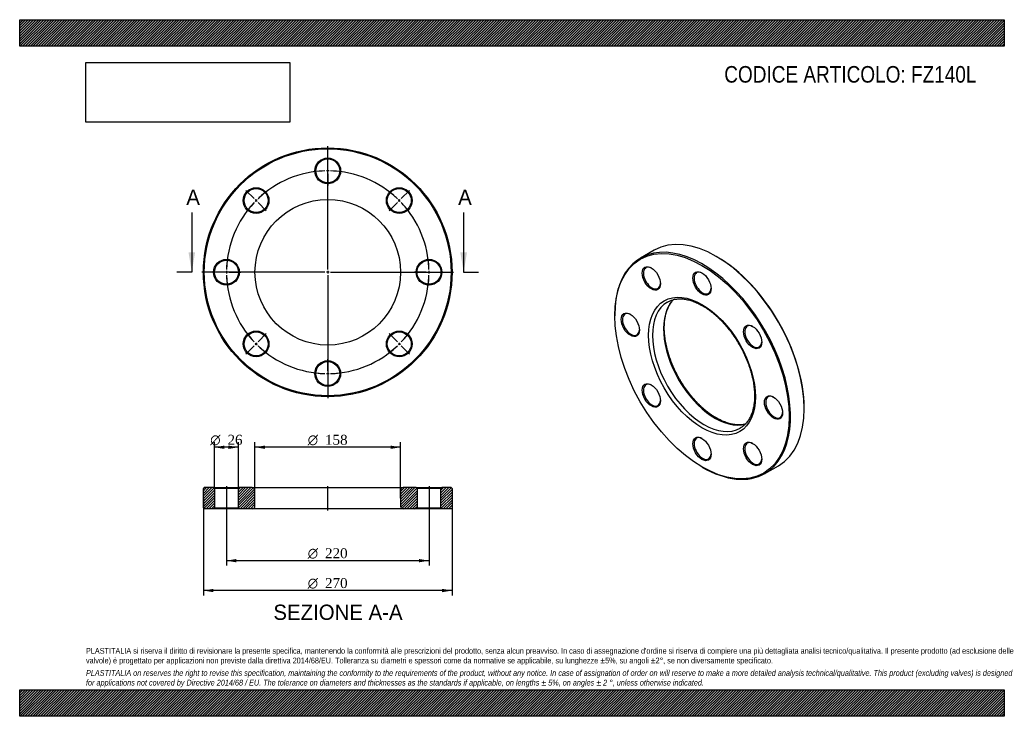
# Model space of a CAD drawing. Header units: millimetres. Extents: x 0 to 1069, y 0 to 756.
import ezdxf
from ezdxf.enums import TextEntityAlignment as Align
from ezdxf.lldxf.tags import DXFTag

# ---------------------------------------------------------------- set-up
doc = ezdxf.new("R2010")
doc.units = ezdxf.units.MM
doc.header["$LTSCALE"] = 3.6
for name, color, linetype in [('Default', 7, 'Continuous'), ('DV2_Default', 7, 'Continuous'), ('DV3_Default', 7, 'Continuous'), ('FZ140L', 7, 'Continuous')]:
    doc.layers.add(name, color=color, linetype=linetype)
doc.styles.add('SEACAD_Solid_Edge_ANSI', font='seans.ttf')
doc.styles.add('SEACAD_Solid_Edge_ANSI1_Symbols', font='semeca1.ttf')
doc.styles.add('SEACAD_Times_New_Roman', font='times.ttf')
tags = doc.linetypes.add('CENTER2', pattern=[28.575, 19.05, -3.175, 3.175, -3.175]).pattern_tags.tags
tags[10:11] = [DXFTag(74, 4), DXFTag(75, 0), DXFTag(340, '0'), DXFTag(46, 0.0), DXFTag(50, 0.0), DXFTag(44, 0.0), DXFTag(45, 0.0)]
tags[8:9] = [DXFTag(74, 4), DXFTag(75, 0), DXFTag(340, '0'), DXFTag(46, 0.0), DXFTag(50, 0.0), DXFTag(44, 0.0), DXFTag(45, 0.0)]
tags[6:7] = [DXFTag(74, 4), DXFTag(75, 0), DXFTag(340, '0'), DXFTag(46, 0.0), DXFTag(50, 0.0), DXFTag(44, 0.0), DXFTag(45, 0.0)]
tags[4:5] = [DXFTag(74, 4), DXFTag(75, 0), DXFTag(340, '0'), DXFTag(46, 0.0), DXFTag(50, 0.0), DXFTag(44, 0.0), DXFTag(45, 0.0)]
picture_1 = doc.add_image_def('image1.jpg', size_in_pixel=(4302, 1260))

# ---------------------------------------------------------------- blocks, each defined once
blk = doc.blocks.new('SE')
at = {"layer": 'FZ140L', "color": 7, "linetype": 'Continuous'}
for p, q in [((688.9, 505.9), (674.1, 497.3)), ((757.1, 498.8), (756.4, 499.2)), ((646.1, 435.5), (646.1, 434.7)), ((851.9, 333.8), (851.9, 334.6)), ((740.9, 270.6), (741.6, 270.1)), ((809.1, 263.5), (823.9, 272))]:
    blk.add_line(p, q, dxfattribs=at)
for centre, major_axis, start_param, end_param in [((756.4, 388.9), (-67.5, 116.9), 3.141593, 6.283185), ((741.6, 380.4), (67.5, -116.9), 0, 3.926991), ((757.1, 389.4), (67, -116), 0.785398, 2.356194), ((686.6, 475.6), (-6.5, 11.3), 0, 3.889233), ((686.6, 475.6), (-6.5, 11.3), 5.535545, 6.283185), ((741.6, 470.2), (-6.5, 11.3), 0, 3.889233), ((741.6, 470.2), (-6.5, 11.3), 5.535545, 6.283185), ((743, 381.2), (-39.5, 68.4), 0.001871, 3.141748), ((755, 388.1), (39.5, -68.4), 3.294498, 6.131143), ((743, 381.2), (-39.5, 68.4), 0, 0.001871), ((663.8, 425.3), (-6.5, 11.3), 0, 3.889233), ((663.8, 425.3), (-6.5, 11.3), 5.535545, 6.283185), ((796.6, 412.1), (-6.5, 11.3), 0, 3.889233), ((796.6, 412.1), (-6.5, 11.3), 5.535545, 6.283185), ((686.6, 348.6), (-6.5, 11.3), 0, 3.889233), ((686.6, 348.6), (-6.5, 11.3), 5.535545, 6.283185), ((819.3, 335.5), (-6.5, 11.3), 0, 3.889233), ((819.3, 335.5), (-6.5, 11.3), 5.535545, 6.283185), ((741.6, 290.6), (-6.5, 11.3), 0, 3.889233), ((741.6, 290.6), (-6.5, 11.3), 5.535545, 6.283185), ((796.6, 285.1), (-6.5, 11.3), 0, 3.889233), ((796.6, 285.1), (-6.5, 11.3), 5.535545, 6.283185), ((741.6, 380.4), (67.5, -116.9), 5.497787, 6.283185)]:
    blk.add_ellipse(centre, major_axis=major_axis, ratio=0.57735, start_param=start_param, end_param=end_param, dxfattribs=at)
for centre, major_axis in [((740.9, 380), (-67, 116)), ((685.9, 475.2), (7, -12.1)), ((740.9, 469.8), (7, -12.1)), ((740.9, 380), (41, -71)), ((663.1, 424.9), (7, -12.1)), ((795.9, 411.7), (7, -12.1)), ((685.9, 348.2), (7, -12.1)), ((818.6, 335.1), (7, -12.1)), ((740.9, 290.1), (7, -12.1)), ((795.9, 284.7), (7, -12.1))]:
    blk.add_ellipse(centre, major_axis=major_axis, ratio=0.57735, dxfattribs=at)
for points, knots in [([(756.5, 323.8), (756, 324.1), (754.8, 324.8), (752.6, 326.2), (750, 327.9), (747.5, 329.8), (744.9, 331.8), (742.4, 334), (739.9, 336.2), (737.4, 338.6), (735, 341.1), (732.6, 343.7), (730.3, 346.4), (728, 349.2), (725.8, 352), (723.6, 355), (721.5, 358), (719.5, 361.1), (717.6, 364.2), (715.7, 367.4), (714, 370.7), (712.3, 374), (710.7, 377.3), (709.2, 380.6), (707.9, 384), (706.6, 387.3), (705.4, 390.7), (704.4, 394.1), (703.4, 397.4), (702.6, 400.7), (701.9, 404), (701.2, 407.3), (700.8, 410.5), (700.4, 413.7), (700.1, 416.8), (700, 419.8), (700, 422.8), (700.1, 425.7), (700.3, 428.5), (700.7, 431.2), (701.1, 433.8), (701.7, 436.4), (702.4, 438.8), (703.2, 441.1), (704.1, 443.2), (705, 445.3), (706.1, 447.3), (707.4, 449.1), (708.6, 450.7), (709.5, 451.7), (710, 452.2)], [0, 0, 0, 0, 0.0102466, 0.0297819, 0.0493249, 0.068875, 0.0884333, 0.1080001, 0.1275755, 0.1471595, 0.1667516, 0.1863512, 0.2059577, 0.2255704, 0.2451884, 0.2648108, 0.2844369, 0.3040658, 0.3236964, 0.3433281, 0.3629598, 0.3825903, 0.4022188, 0.4218443, 0.4414659, 0.4610828, 0.4806939, 0.5002986, 0.5198959, 0.539485, 0.5590653, 0.5786362, 0.5981972, 0.617748, 0.6372888, 0.65682, 0.6763425, 0.695858, 0.7153688, 0.7348783, 0.7543899, 0.7739093, 0.7934442, 0.8130042, 0.8326012, 0.8522488, 0.871963, 0.8917601, 0.9116561, 0.9303195, 0.9303195, 0.9303195, 0.9303195]), ([(703.4, 449.5), (703.9, 449.8), (704.8, 450.3), (706.5, 451.1), (708.4, 451.8), (710.5, 452.4), (712.6, 452.7), (714.7, 453), (716.9, 453.1), (719.2, 453), (721.5, 452.8), (723.9, 452.4), (726.3, 451.9), (728.8, 451.2), (731.3, 450.4), (733.8, 449.4), (736.3, 448.3), (738.9, 447), (741.4, 445.6), (744, 444), (746.6, 442.4), (749.1, 440.5), (751.7, 438.6), (754.2, 436.5), (756.7, 434.3), (759.2, 432), (761.7, 429.6), (764.1, 427), (766.4, 424.4), (768.7, 421.7), (771, 418.9), (773.2, 416), (775.3, 413), (777.4, 409.9), (779.3, 406.8), (781.2, 403.6), (783.1, 400.4), (784.8, 397.1), (786.4, 393.8), (787.9, 390.5), (789.4, 387.2), (790.7, 383.8), (791.9, 380.4), (793.1, 377.1), (794.1, 373.7), (795, 370.4), (795.7, 367.1), (796.4, 363.8), (797, 360.5), (797.4, 357.3), (797.7, 354.2), (797.9, 351.1), (798, 348.1), (797.9, 345.2), (797.8, 342.3), (797.5, 339.6), (797.1, 336.9), (796.6, 334.3), (796, 331.9), (795.3, 329.5), (794.4, 327.2), (793.5, 325.1), (792.4, 323.1), (791.3, 321.2), (790, 319.5), (788.7, 317.8), (787.3, 316.3), (785.7, 315), (784.1, 313.7), (783.1, 313.1), (782.5, 312.8)], [0, 0, 0, 0, 0.01034, 0.025683, 0.041001, 0.056263, 0.071449, 0.086549, 0.101562, 0.116495, 0.131358, 0.146163, 0.160923, 0.175648, 0.190348, 0.205032, 0.219706, 0.234374, 0.249042, 0.26371, 0.278381, 0.293057, 0.307739, 0.322427, 0.337122, 0.351823, 0.36653, 0.381243, 0.395962, 0.410686, 0.425413, 0.440145, 0.45488, 0.469617, 0.484356, 0.499096, 0.513836, 0.528576, 0.543315, 0.558052, 0.572787, 0.587518, 0.602245, 0.616968, 0.631686, 0.646397, 0.661103, 0.675801, 0.690493, 0.705176, 0.719853, 0.734521, 0.749183, 0.763839, 0.77849, 0.793139, 0.807788, 0.82244, 0.837101, 0.851776, 0.866474, 0.881204, 0.895977, 0.910806, 0.925703, 0.940679, 0.955742, 0.970894, 0.986128, 1, 1, 1, 1]), ([(788, 317.1), (787.5, 317), (786.4, 316.7), (784.4, 316.4), (782.3, 316.3), (780, 316.3), (777.7, 316.4), (775.4, 316.7), (773, 317.1), (770.5, 317.7), (768.1, 318.5), (765.6, 319.4), (763.1, 320.4), (760.5, 321.6), (758.3, 322.8), (757, 323.5), (756.5, 323.8)], [0.2051704, 0.2051704, 0.2051704, 0.2051704, 0.2489513, 0.310053, 0.3708017, 0.4312096, 0.491311, 0.5511524, 0.6107833, 0.6702514, 0.7295991, 0.7888627, 0.8480719, 0.9072502, 0.966416, 1, 1, 1, 1])]:
    blk.add_open_spline(points, degree=3, knots=knots, dxfattribs=at)
blk = doc.blocks.new('SE1')
at = {"layer": 'Default', "color": 7, "linetype": 'CENTER2'}
for start, end in [(91.5626, 133.4374), (46.5626, 88.4374), (136.5626, 178.4374), (1.5626, 43.4374), (181.5626, 223.4374), (316.5626, 358.4374), (226.5626, 268.4374), (271.5626, 313.4374)]:
    blk.add_arc((334.5, 481.9), 110, start, end, dxfattribs=at)
at = {"layer": 'DV2_Default', "color": 7, "linetype": 'CENTER2'}
for p, q in [((334.5, 484.9), (334.5, 618.7)), ((334.5, 594.9), (334.5, 607.7)), ((334.5, 590.4), (334.5, 593.4)), ((334.5, 588.9), (334.5, 576.2)), ((254.6, 561.8), (245.5, 570.8)), ((414.4, 561.8), (423.4, 570.8)), ((257.7, 558.7), (255.6, 560.8)), ((258.8, 557.6), (267.8, 548.6)), ((410.1, 557.6), (401.1, 548.6)), ((411.2, 558.7), (413.3, 560.8)), ((331.5, 481.9), (197.7, 481.9)), ((221.5, 481.9), (208.7, 481.9)), ((226, 481.9), (223, 481.9)), ((227.5, 481.9), (240.2, 481.9)), ((336, 481.9), (333, 481.9)), ((334.5, 483.4), (334.5, 480.4)), ((337.5, 481.9), (471.2, 481.9)), ((441.5, 481.9), (428.7, 481.9)), ((441.5, 481.9), (429.7, 481.9)), ((443, 481.9), (446, 481.9)), ((443, 481.9), (446, 481.9)), ((447.5, 481.9), (459.2, 481.9)), ((447.5, 481.9), (460.2, 481.9)), ((334.5, 478.9), (334.5, 345.2)), ((258.8, 406.3), (267.8, 415.3)), ((410.1, 406.3), (401.1, 415.3)), ((254.6, 402), (245.5, 393)), ((257.7, 405.2), (255.6, 403.1)), ((411.2, 405.2), (413.3, 403.1)), ((414.4, 402), (423.4, 393)), ((334.5, 374.9), (334.5, 387.7)), ((334.5, 373.4), (334.5, 370.4)), ((334.5, 368.9), (334.5, 356.2))]:
    blk.add_line(p, q, dxfattribs=at)
for start, end in [(91.5626, 98.2037), (89.2187, 90.7813), (81.7963, 88.4374), (126.7963, 133.4374), (46.5626, 53.2037), (136.5626, 143.2037), (134.2187, 135.7813), (44.2187, 45.7813), (36.7963, 43.4374), (171.7963, 178.4374), (1.5626, 8.2037), (1.5626, 7.6828), (179.2187, 180.7813), (359.2187, 0.7813), (359.2187, 0.7813), (181.5626, 188.2037), (351.7963, 358.4374), (352.3172, 358.4374), (216.7963, 223.4374), (316.5626, 323.2037), (224.2187, 225.7813), (226.5626, 233.2037), (306.7963, 313.4374), (314.2187, 315.7813), (261.7963, 268.4374), (269.2187, 270.7813), (271.5626, 278.2037)]:
    blk.add_arc((334.5, 481.9), 110, start, end, dxfattribs=at)
at = {"layer": 'FZ140L', "color": 7, "linetype": 'Continuous'}
for centre, radius in [((334.5, 481.9), 135), ((334.5, 481.9), 134), ((334.5, 591.9), 14), ((334.5, 591.9), 13), ((256.7, 559.7), 14), ((256.7, 559.7), 13), ((412.2, 559.7), 14), ((412.2, 559.7), 13), ((334.5, 481.9), 79), ((224.5, 481.9), 14), ((224.5, 481.9), 13), ((444.5, 481.9), 14), ((444.5, 481.9), 13), ((256.7, 404.1), 14), ((256.7, 404.1), 13), ((412.2, 404.1), 14), ((412.2, 404.1), 13), ((334.5, 371.9), 14), ((334.5, 371.9), 13)]:
    blk.add_circle(centre, radius, dxfattribs=at)
blk = doc.blocks.new('SE3')
at = {"color": 7, "linetype": 'Continuous', "style": 'SEACAD_Solid_Edge_ANSI'}
blk.add_text('A', height=16.6, dxfattribs=at).set_placement((180.9, 571.6), align=Align.TOP_LEFT)
blk = doc.blocks.new('SE4')
at = {"color": 7, "linetype": 'Continuous', "style": 'SEACAD_Solid_Edge_ANSI'}
blk.add_text('A', height=16.6, dxfattribs=at).set_placement((476.1, 571.6), align=Align.TOP_LEFT)
blk = doc.blocks.new('SEANNOT_GROUP')
at = {"linetype": 'Continuous'}
blk.add_hatch(color=7, dxfattribs=at).paths.add_polyline_path([(183.3, 503.5), (186.9, 481.9), (190.5, 503.5)])
at = {"color": 7, "linetype": 'Continuous'}
blk.add_lwpolyline([(186.9, 546.7), (186.9, 481.9)], dxfattribs=at)
blk = doc.blocks.new('SEANNOT_GROUP1')
at = {"linetype": 'Continuous'}
blk.add_hatch(color=7, dxfattribs=at).paths.add_polyline_path([(478.5, 503.5), (482.1, 481.9), (485.7, 503.5)])
at = {"color": 7, "linetype": 'Continuous'}
blk.add_lwpolyline([(482.1, 546.7), (482.1, 481.9)], dxfattribs=at)
blk = doc.blocks.new('SE2')
at = {"layer": 'Default', "color": 7, "linetype": 'CENTER2'}
for p, q in [((186.9, 481.9), (170.7, 481.9)), ((482.1, 481.9), (498.3, 481.9))]:
    blk.add_line(p, q, dxfattribs=at)
at = {"layer": 'Default'}
for name in ['SE3', 'SE4', 'SEANNOT_GROUP', 'SEANNOT_GROUP1']:
    blk.add_blockref(name, (0, 0), dxfattribs=at)
blk = doc.blocks.new('SE5')
at = {"layer": 'FZ140L', "linetype": 'Continuous'}
h = blk.add_hatch(dxfattribs=at)
h.set_pattern_fill('LINE', scale=0.62992, angle=45, style=0)
h.paths.add_polyline_path([(210.5, 248.2), (200.5, 248.2), (199.5, 247.2), (199.5, 226.2), (200.5, 225.2), (210.5, 225.2), (211.5, 226.2), (211.5, 247.2)])
h = blk.add_hatch(dxfattribs=at)
h.set_pattern_fill('LINE', scale=0.62992, angle=45, style=0)
edge = h.paths.add_edge_path()
edge.add_line((238.5, 225.2), (252.5, 225.2))
edge.add_arc((252.5, 228.2), 3, 270, 360)
edge.add_line((255.5, 228.2), (255.5, 245.2))
edge.add_arc((252.5, 245.2), 3, 0, 90)
edge.add_line((252.5, 248.2), (238.5, 248.2))
edge.add_line((238.5, 248.2), (237.5, 247.2))
edge.add_line((237.5, 247.2), (237.5, 226.2))
edge.add_line((237.5, 226.2), (238.5, 225.2))
h = blk.add_hatch(dxfattribs=at)
h.set_pattern_fill('LINE', scale=0.62992, angle=45, style=0)
edge = h.paths.add_edge_path()
edge.add_line((431.5, 226.2), (431.5, 247.2))
edge.add_line((431.5, 247.2), (430.5, 248.2))
edge.add_line((430.5, 248.2), (416.5, 248.2))
edge.add_arc((416.5, 245.2), 3, 90, 180)
edge.add_line((413.5, 245.2), (413.5, 228.2))
edge.add_arc((416.5, 228.2), 3, 180, 270)
edge.add_line((416.5, 225.2), (430.5, 225.2))
edge.add_line((430.5, 225.2), (431.5, 226.2))
h = blk.add_hatch(dxfattribs=at)
h.set_pattern_fill('LINE', scale=0.62992, angle=45, style=0)
h.paths.add_polyline_path([(457.5, 247.2), (457.5, 226.2), (458.5, 225.2), (468.5, 225.2), (469.5, 226.2), (469.5, 247.2), (468.5, 248.2), (458.5, 248.2)])
at = {"layer": 'DV3_Default', "color": 7, "linetype": 'CENTER2'}
for p, q in [((224.5, 249.9), (224.5, 223.4)), ((334.5, 223.4), (334.5, 249.9)), ((444.5, 249.9), (444.5, 223.4))]:
    blk.add_line(p, q, dxfattribs=at)
at = {"layer": 'FZ140L', "color": 7, "linetype": 'Continuous'}
for p, q in [((200.5, 248.2), (199.5, 247.2)), ((199.5, 226.2), (199.5, 247.2)), ((210.5, 248.2), (200.5, 248.2)), ((210.5, 248.2), (238.5, 248.2)), ((210.5, 248.2), (211.5, 247.2)), ((237.5, 247.2), (211.5, 247.2)), ((211.5, 247.2), (211.5, 226.2)), ((237.5, 247.2), (238.5, 248.2)), ((237.5, 226.2), (237.5, 247.2)), ((252.5, 248.2), (238.5, 248.2)), ((252.5, 248.2), (416.5, 248.2)), ((430.5, 248.2), (416.5, 248.2)), ((430.5, 248.2), (458.5, 248.2)), ((430.5, 248.2), (431.5, 247.2)), ((457.5, 247.2), (431.5, 247.2)), ((431.5, 247.2), (431.5, 226.2)), ((457.5, 247.2), (458.5, 248.2)), ((457.5, 226.2), (457.5, 247.2)), ((468.5, 248.2), (458.5, 248.2)), ((469.5, 247.2), (468.5, 248.2)), ((469.5, 247.2), (469.5, 226.2)), ((255.5, 228.2), (255.5, 245.2)), ((413.5, 245.2), (413.5, 228.2)), ((199.5, 226.2), (200.5, 225.2)), ((210.5, 225.2), (200.5, 225.2)), ((211.5, 226.2), (210.5, 225.2)), ((238.5, 225.2), (210.5, 225.2)), ((211.5, 226.2), (237.5, 226.2)), ((238.5, 225.2), (237.5, 226.2)), ((252.5, 225.2), (238.5, 225.2)), ((416.5, 225.2), (252.5, 225.2)), ((430.5, 225.2), (416.5, 225.2)), ((431.5, 226.2), (430.5, 225.2)), ((458.5, 225.2), (430.5, 225.2)), ((431.5, 226.2), (457.5, 226.2)), ((458.5, 225.2), (457.5, 226.2)), ((468.5, 225.2), (458.5, 225.2)), ((468.5, 225.2), (469.5, 226.2))]:
    blk.add_line(p, q, dxfattribs=at)
for centre, start, end in [((252.5, 245.2), 0, 90), ((416.5, 245.2), 90, 180), ((252.5, 228.2), 270, 0), ((416.5, 228.2), 180, 270)]:
    blk.add_arc(centre, 3, start, end, dxfattribs=at)
blk = doc.blocks.new('GDimGGroup')
at = {"layer": 'Default', "linetype": 'Continuous'}
for points in [[(222.3, 293.8), (211.5, 292), (222.3, 290.2)], [(226.7, 293.8), (226.7, 290.2), (237.5, 292)]]:
    blk.add_hatch(color=7, dxfattribs=at).paths.add_polyline_path(points)
at = {"layer": 'Default', "color": 7, "linetype": 'Continuous'}
for p, q in [((211.5, 247.2), (211.5, 297.4)), ((237.5, 292), (211.5, 292)), ((237.5, 247.2), (237.5, 297.4))]:
    blk.add_line(p, q, dxfattribs=at)
for s, style, p in [('O', 'SEACAD_Solid_Edge_ANSI1_Symbols', (206.9, 305.5)), ('26', 'SEACAD_Times_New_Roman', (225.7, 305.5))]:
    blk.add_text(s, height=10.8, dxfattribs=dict(at, style=style)).set_placement(p, align=Align.TOP_LEFT)
blk = doc.blocks.new('GDimGGroup1')
at = {"layer": 'Default', "linetype": 'Continuous'}
for points in [[(235.3, 167.1), (235.3, 170.7), (224.5, 168.9)], [(433.7, 167.1), (444.5, 168.9), (433.7, 170.7)]]:
    blk.add_hatch(color=7, dxfattribs=at).paths.add_polyline_path(points)
at = {"layer": 'Default', "color": 7, "linetype": 'Continuous'}
for p, q in [((224.5, 225.2), (224.5, 163.5)), ((444.5, 225.2), (444.5, 163.5)), ((444.5, 168.9), (224.5, 168.9))]:
    blk.add_line(p, q, dxfattribs=at)
for s, style, p in [('O', 'SEACAD_Solid_Edge_ANSI1_Symbols', (312.8, 182.4)), ('220', 'SEACAD_Times_New_Roman', (331.6, 182.4))]:
    blk.add_text(s, height=10.8, dxfattribs=dict(at, style=style)).set_placement(p, align=Align.TOP_LEFT)
blk = doc.blocks.new('GDimGGroup2')
at = {"layer": 'Default', "linetype": 'Continuous'}
for points in [[(266.3, 293.8), (255.5, 292), (266.3, 290.2)], [(402.7, 293.8), (402.7, 290.2), (413.5, 292)]]:
    blk.add_hatch(color=7, dxfattribs=at).paths.add_polyline_path(points)
at = {"layer": 'Default', "color": 7, "linetype": 'Continuous'}
for p, q in [((255.5, 236.7), (255.5, 297.4)), ((413.5, 292), (255.5, 292)), ((413.5, 236.7), (413.5, 297.4))]:
    blk.add_line(p, q, dxfattribs=at)
for s, style, p in [('O', 'SEACAD_Solid_Edge_ANSI1_Symbols', (312.8, 305.5)), ('158', 'SEACAD_Times_New_Roman', (331.6, 305.5))]:
    blk.add_text(s, height=10.8, dxfattribs=dict(at, style=style)).set_placement(p, align=Align.TOP_LEFT)
blk = doc.blocks.new('GDimGGroup3')
at = {"layer": 'Default', "linetype": 'Continuous'}
for points in [[(210.3, 134.7), (210.3, 138.3), (199.5, 136.5)], [(458.7, 134.7), (469.5, 136.5), (458.7, 138.3)]]:
    blk.add_hatch(color=7, dxfattribs=at).paths.add_polyline_path(points)
at = {"layer": 'Default', "color": 7, "linetype": 'Continuous'}
for p, q in [((199.5, 236.7), (199.5, 131.1)), ((469.5, 236.7), (469.5, 131.1)), ((469.5, 136.5), (199.5, 136.5))]:
    blk.add_line(p, q, dxfattribs=at)
for s, style, p in [('O', 'SEACAD_Solid_Edge_ANSI1_Symbols', (312.8, 150)), ('270', 'SEACAD_Times_New_Roman', (331.6, 150))]:
    blk.add_text(s, height=10.8, dxfattribs=dict(at, style=style)).set_placement(p, align=Align.TOP_LEFT)

msp = doc.modelspace()

# ---------------------------------------------------------------- hatches: boundary and pattern name
at = {"layer": 'Default', "linetype": 'Continuous'}
h = msp.add_hatch(dxfattribs=at)
h.set_pattern_fill('LINE', scale=0.629921, angle=45, style=0)
h.paths.add_polyline_path([(1069.2, 727.2), (1069.2, 756), (0, 756), (0, 727.2)])
for points in [[(1069.2, 727.2), (1069.2, 756), (0, 756), (0, 727.2)], [(1069.2, 0), (1069.2, 28.8), (0, 28.8), (0, 0)]]:
    msp.add_hatch(color=7, dxfattribs=at).paths.add_polyline_path(points)
h = msp.add_hatch(dxfattribs=at)
h.set_pattern_fill('LINE', scale=0.629921, angle=45, style=0)
h.paths.add_polyline_path([(1069.2, 0), (1069.2, 28.8), (0, 28.8), (0, 0)])

# ---------------------------------------------------------------- linework, layer by layer
at = {"layer": 'Default', "color": 7, "linetype": 'Continuous'}
for p, q in [((0, 756), (1069.2, 756)), ((0, 727.2), (0, 756)), ((1069.2, 756), (1069.2, 727.2)), ((1069.2, 727.2), (0, 727.2)), ((0, 28.8), (1069.2, 28.8)), ((0, 0), (0, 28.8)), ((1069.2, 28.8), (1069.2, 0)), ((1069.2, 0), (0, 0))]:
    msp.add_line(p, q, dxfattribs=at)

# ---------------------------------------------------------------- block references
at = {"layer": 'Default'}
for name in ['SE1', 'SE2', 'SE', 'GDimGGroup', 'GDimGGroup2', 'SE5', 'GDimGGroup3', 'GDimGGroup1']:
    msp.add_blockref(name, (0, 0), dxfattribs=at)

# ---------------------------------------------------------------- texts
at = {"layer": 'Default', "color": 7, "linetype": 'Continuous', "style": 'SEACAD_Solid_Edge_ANSI'}
msp.add_text('SEZIONE A-A', height=16.56, dxfattribs=at).set_placement((275.5, 121.2), align=Align.TOP_LEFT)
at = {"layer": 'Default', "attachment_point": 1}
for s, insert, char_height, width in [('{\\fArial Narrow|b0||i0||c0|p34;\\C7;\\H18.;\\W1.;CODICE ARTICOLO: FZ140L}', (765.1, 705.7), 18, 285.479), ("{\\fArial Narrow|b0||i0||c0|p34;\\C7;\\H6.3;\\W1.;PLASTITALIA si riserva il diritto di revisionare la presente specifica, mantenendo la conformità alle prescrizioni del prodotto, senza alcun preavviso. In caso di assegnazione d'ordine si riserva di compiere una più dettagliata analisi tecnico/qualitativa. Il presente prodotto (ad esclusione delle \\P}{\\fArial Narrow|b0||i0||c0|p34;\\C7;\\H6.3;\\W1.;valvole) è progettato per applicazioni non previste dalla direttiva 2014/68/EU. Tolleranza su diametri e spessori come da normative se applicabile, su lunghezze ±5%, su angoli ±2°, se non diversamente specificato.\\P}{\\fArial Narrow|b0||i0||c0|p34;\\C7;\\H1.8;\\W1.;   \\P}{\\fArial Narrow|b0||i1||c0|p34;\\C7;\\H6.3;\\W1.;PLASTITALIA on reserves the right to revise this specification, maintaining the conformity to the requirements of the product, without any notice. In case of assignation of order on will reserve to make a more detailed analysis technical/qualitative. This product (excluding valves) is designed \\P}{\\fArial Narrow|b0||i1||c0|p34;\\C7;\\H6.3;\\W1.;for applications not covered by Directive 2014/68 / EU. The tolerance on diameters and thicknesses as the standards if applicable, on lengths ± 5%, on angles ± 2 °, unless otherwise indicated.\\P}", (72, 74.2), 6.3, 925.2)]:
    msp.add_mtext(s, dxfattribs=dict(at, insert=insert, char_height=char_height, width=width))

# ---------------------------------------------------------------- pictures from other files: only their frames are drawn
image = msp.add_image(picture_1, insert=(72, 644.8), size_in_units=(221.2, 64.8))
image.dxf.flags = 7

doc.saveas('drawing.dxf')
